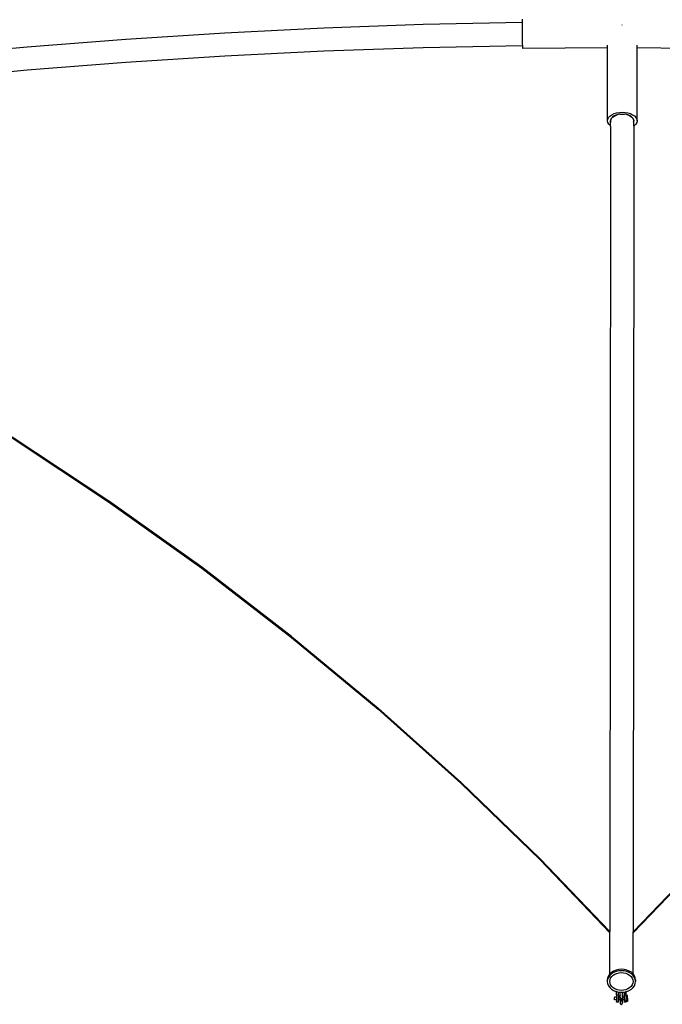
# Model space of a CAD drawing. Extents: x -123 to 135, y -112 to 118.
# Tile 2 of 4: x -57 to 9, y -100 to 1. Entities that reach past the tile are written whole.
import ezdxf

# ---------------------------------------------------------------- set-up
doc = ezdxf.new("R2010")
doc.units = 0
doc.header["$MEASUREMENT"] = 0
doc.layers.get('0').update_dxf_attribs({"linetype": 'CONTINUOUS'})

msp = doc.modelspace()

# ---------------------------------------------------------------- linework, layer by layer
for p, q in [((-25.66, -0.27), (-15.51, 0.09)), ((-15.51, 0.09), (-5.35, 0.3)), ((-5.35, 0.52), (-5.35, 0.6)), ((-5.35, 0.39), (-5.35, 0.52)), ((-5.35, 0.3), (-5.35, 0.39)), ((-5.35, 0.21), (-5.35, 0.3)), ((-5.35, -0.02), (-5.35, 0.21)), ((4.82, 0.05), (4.85, 0.05)), ((4.82, 0.05), (4.82, 0.05)), ((4.85, 0.05), (4.85, 0.05)), ((4.85, 0.05), (4.85, 0.05)), ((4.85, 0.05), (4.85, 0.05)), ((4.85, 0.05), (4.85, 0.05)), ((-45.89, -1.42), (-35.79, -0.77)), ((-35.79, -0.77), (-25.66, -0.27)), ((-5.35, -0.28), (-5.35, -0.02)), ((-5.35, -0.56), (-5.35, -0.28)), ((-5.35, -0.85), (-5.35, -0.56)), ((-5.35, -1.15), (-5.35, -0.85)), ((-55.97, -2.21), (-45.89, -1.42)), ((-5.34, -1.43), (-5.35, -1.15)), ((-5.34, -1.69), (-5.34, -1.43)), ((-5.34, -1.93), (-5.34, -1.69)), ((-5.33, -2.07), (-5.34, -1.93)), ((-66, -3.14), (-55.97, -2.21)), ((-35.79, -3.15), (-25.66, -2.64)), ((-25.66, -2.64), (-15.51, -2.29)), ((-15.51, -2.29), (-5.35, -2.07)), ((-5.35, -2.07), (-5.33, -2.07)), ((-5.33, -2.12), (-5.33, -2.07)), ((-5.33, -2.26), (-5.33, -2.12)), ((-5.33, -2.35), (-5.33, -2.26)), ((-5.32, -2.39), (-5.33, -2.35)), ((3.34, -2.33), (-5.32, -2.39)), ((3.34, -2.33), (3.34, -2.03)), ((3.34, -9.78), (3.34, -2.33)), ((3.37, -2.33), (3.34, -2.33)), ((6.36, -2.33), (6.33, -2.33)), ((6.36, -2.33), (6.36, -2.03)), ((14.96, -2.42), (6.36, -2.33)), ((6.36, -9.78), (6.36, -2.33)), ((-55.97, -4.58), (-45.9, -3.79)), ((-45.9, -3.79), (-35.79, -3.15)), ((-66.01, -5.52), (-55.97, -4.58)), ((3.78, -9.16), (4.01, -9.05)), ((4.01, -9.05), (4.27, -8.97)), ((4.27, -8.97), (4.55, -8.92)), ((4.55, -8.92), (4.84, -8.9)), ((4.84, -8.9), (5.14, -8.92)), ((5.14, -8.92), (5.42, -8.97)), ((5.42, -8.97), (5.68, -9.05)), ((5.68, -9.05), (5.91, -9.16)), ((3.34, -9.78), (3.37, -9.61)), ((3.37, -9.96), (3.34, -9.78)), ((3.37, -9.61), (3.45, -9.45)), ((3.46, -10.12), (3.37, -9.96)), ((3.45, -9.45), (3.59, -9.3)), ((3.59, -9.3), (3.78, -9.16)), ((3.68, -9.66), (3.66, -9.78)), ((3.66, -9.79), (3.68, -9.66)), ((3.66, -9.78), (3.66, -9.79)), ((3.66, -9.79), (3.68, -9.91)), ((3.66, -9.8), (3.66, -9.79)), ((3.68, -9.93), (3.66, -9.8)), ((3.66, -10.32), (3.66, -9.8)), ((3.75, -9.52), (3.68, -9.65)), ((3.68, -9.66), (3.75, -9.53)), ((3.68, -9.65), (3.68, -9.66)), ((3.86, -9.4), (3.75, -9.52)), ((3.75, -9.53), (3.86, -9.4)), ((4.01, -9.29), (3.86, -9.4)), ((3.86, -9.4), (4.01, -9.3)), ((4.19, -9.21), (4.01, -9.29)), ((4.01, -9.3), (4.19, -9.21)), ((4.39, -9.14), (4.19, -9.21)), ((4.19, -9.21), (4.39, -9.14)), ((4.61, -9.1), (4.39, -9.14)), ((4.61, -9.1), (4.85, -9.09)), ((4.85, -9.09), (5.08, -9.1)), ((5.3, -9.14), (5.08, -9.1)), ((5.51, -9.21), (5.3, -9.14)), ((5.3, -9.14), (5.51, -9.21)), ((5.69, -9.29), (5.51, -9.21)), ((5.51, -9.21), (5.69, -9.3)), ((5.83, -9.4), (5.69, -9.29)), ((5.69, -9.3), (5.83, -9.4)), ((5.94, -9.52), (5.83, -9.4)), ((5.83, -9.4), (5.94, -9.52)), ((5.91, -9.16), (6.1, -9.29)), ((6.01, -9.65), (5.94, -9.52)), ((5.94, -9.52), (6.01, -9.66)), ((6.01, -9.66), (6.01, -9.65)), ((6.04, -9.78), (6.01, -9.66)), ((6.01, -9.66), (6.03, -9.79)), ((6.04, -9.79), (6.01, -9.93)), ((6.01, -9.92), (6.03, -9.79)), ((6.01, -9.92), (6.01, -9.92)), ((6.01, -9.93), (6.01, -9.93)), ((6.03, -9.79), (6.04, -9.78)), ((6.03, -9.79), (6.04, -9.79)), ((6.04, -10.32), (6.04, -9.79)), ((6.1, -9.29), (6.24, -9.45)), ((6.24, -9.45), (6.33, -9.61)), ((6.33, -9.95), (6.24, -10.12)), ((6.33, -9.61), (6.36, -9.78)), ((6.36, -9.78), (6.33, -9.95)), ((3.6, -10.27), (3.46, -10.12)), ((3.66, -10.32), (3.58, -92.72)), ((3.66, -10.32), (3.6, -10.27)), ((3.68, -10.33), (3.66, -10.32)), ((6.04, -10.32), (5.96, -92.74)), ((6.04, -10.32), (6.01, -10.34)), ((6.1, -10.27), (6.04, -10.32)), ((6.24, -10.12), (6.1, -10.27)), ((-57.52, -42.1), (-47.75, -48.58)), ((-57.52, -42.2), (-47.66, -48.75)), ((-47.75, -48.58), (-47.66, -48.64)), ((-38.13, -55.45), (-47.66, -48.64)), ((-47.66, -48.75), (-38.13, -55.56)), ((-28.95, -62.53), (-38.13, -55.45)), ((-38.13, -55.56), (-28.95, -62.64)), ((-28.95, -62.53), (-20.12, -69.86)), ((-28.95, -62.64), (-20.12, -69.97)), ((-11.65, -77.44), (-20.12, -69.86)), ((-20.12, -69.97), (-11.65, -77.55)), ((-3.56, -85.27), (-11.65, -77.44)), ((-11.65, -77.55), (-3.56, -85.37)), ((3.58, -92.72), (-3.56, -85.27)), ((-3.56, -85.37), (3.58, -92.83)), ((13.12, -85.27), (5.96, -92.74)), ((5.96, -92.85), (13.12, -85.38)), ((3.57, -97.04), (3.58, -92.83)), ((3.58, -92.83), (3.58, -92.72)), ((5.95, -97.05), (5.96, -92.85)), ((5.96, -92.85), (5.96, -92.74)), ((4.21, -96.65), (3.96, -96.75)), ((4.48, -96.58), (4.21, -96.65)), ((4.76, -96.56), (4.48, -96.58)), ((5.04, -96.58), (4.76, -96.56)), ((5.31, -96.65), (5.04, -96.58)), ((5.56, -96.75), (5.31, -96.65)), ((3.35, -97.45), (3.32, -97.67)), ((3.35, -97.61), (3.32, -97.83)), ((3.32, -97.67), (3.32, -97.83)), ((3.43, -97.25), (3.35, -97.45)), ((3.43, -97.41), (3.35, -97.61)), ((3.56, -97.05), (3.43, -97.25)), ((3.56, -97.21), (3.43, -97.41)), ((3.57, -97.04), (3.56, -97.05)), ((3.74, -97.05), (3.56, -97.21)), ((3.74, -96.89), (3.57, -97.04)), ((3.57, -97.83), (3.6, -97.65)), ((3.6, -97.65), (3.66, -97.48)), ((3.66, -97.48), (3.77, -97.32)), ((3.96, -96.75), (3.74, -96.89)), ((3.96, -96.91), (3.74, -97.05)), ((3.77, -97.32), (3.92, -97.18)), ((3.92, -97.18), (4.1, -97.07)), ((4.21, -96.81), (3.96, -96.91)), ((4.1, -97.07), (4.3, -96.99)), ((4.48, -96.74), (4.21, -96.81)), ((4.3, -96.99), (4.53, -96.93)), ((4.76, -96.72), (4.48, -96.74)), ((4.53, -96.93), (4.76, -96.92)), ((5.04, -96.74), (4.76, -96.72)), ((4.76, -96.92), (4.99, -96.93)), ((4.99, -96.93), (5.21, -96.98)), ((5.31, -96.81), (5.04, -96.74)), ((5.21, -96.98), (5.42, -97.07)), ((5.56, -96.91), (5.31, -96.81)), ((5.42, -97.07), (5.6, -97.18)), ((5.78, -96.88), (5.56, -96.75)), ((5.78, -97.05), (5.56, -96.91)), ((5.6, -97.18), (5.75, -97.32)), ((5.75, -97.32), (5.86, -97.48)), ((5.95, -97.05), (5.78, -96.88)), ((5.96, -97.21), (5.78, -97.05)), ((5.86, -97.48), (5.92, -97.65)), ((5.92, -97.65), (5.95, -97.83)), ((5.96, -97.05), (5.95, -97.05)), ((6.09, -97.24), (5.96, -97.05)), ((6.09, -97.4), (5.96, -97.21)), ((6.17, -97.45), (6.09, -97.24)), ((6.17, -97.61), (6.09, -97.4)), ((6.2, -97.67), (6.17, -97.45)), ((6.19, -97.75), (6.17, -97.61)), ((6.19, -97.75), (6.2, -97.67)), ((6.2, -97.67), (6.2, -97.83)), ((3.32, -97.83), (3.35, -98.04)), ((3.35, -98.04), (3.43, -98.25)), ((3.43, -98.25), (3.57, -98.44)), ((3.6, -98.01), (3.57, -97.83)), ((3.57, -98.44), (3.75, -98.61)), ((3.66, -98.18), (3.6, -98.01)), ((3.77, -98.33), (3.66, -98.18)), ((3.75, -98.61), (3.96, -98.75)), ((3.92, -98.47), (3.77, -98.33)), ((4.1, -98.59), (3.92, -98.47)), ((4.31, -98.67), (4.1, -98.59)), ((4.53, -98.72), (4.31, -98.67)), ((5.22, -98.67), (4.99, -98.72)), ((5.42, -98.58), (5.22, -98.67)), ((5.6, -98.47), (5.42, -98.58)), ((5.56, -98.74), (5.78, -98.61)), ((5.75, -98.33), (5.6, -98.47)), ((5.86, -98.17), (5.75, -98.33)), ((5.78, -98.61), (5.96, -98.44)), ((5.93, -98), (5.86, -98.17)), ((5.95, -97.83), (5.93, -98)), ((5.96, -98.44), (6.09, -98.25)), ((6.09, -98.25), (6.17, -98.04)), ((6.17, -98.04), (6.2, -97.83)), ((6.2, -97.83), (6.19, -97.75)), ((3.96, -98.75), (4.21, -98.85)), ((4.06, -99.41), (4.06, -99.41)), ((4.26, -99.41), (4.06, -99.41)), ((4.06, -99.42), (4.06, -99.41)), ((4.06, -99.41), (4.06, -99.41)), ((4.06, -99.43), (4.06, -99.42)), ((4.06, -99.43), (4.06, -99.46)), ((4.06, -99.47), (4.06, -99.46)), ((4.06, -99.49), (4.06, -99.47)), ((4.06, -99.56), (4.06, -99.49)), ((4.06, -99.59), (4.06, -99.56)), ((4.06, -99.6), (4.06, -99.59)), ((4.06, -99.67), (4.06, -99.6)), ((4.06, -99.68), (4.06, -99.67)), ((4.06, -99.69), (4.06, -99.68)), ((4.06, -99.7), (4.06, -99.69)), ((4.06, -99.7), (4.06, -99.71)), ((4.06, -99.7), (4.06, -99.7)), ((4.26, -99.71), (4.06, -99.71)), ((4.21, -98.85), (4.26, -98.86)), ((4.26, -99.2), (4.26, -98.86)), ((4.26, -98.86), (4.45, -98.9)), ((4.26, -99.2), (4.45, -99.2)), ((4.26, -99.2), (4.26, -99.41)), ((4.26, -99.41), (4.26, -99.71)), ((4.26, -99.71), (4.26, -99.9)), ((4.45, -99.15), (4.45, -98.9)), ((4.45, -98.9), (4.48, -98.91)), ((4.45, -99.15), (4.45, -99.15)), ((4.45, -99.15), (4.45, -99.15)), ((4.45, -99.15), (4.45, -99.15)), ((4.45, -99.2), (4.45, -99.15)), ((4.45, -99.24), (4.45, -99.2)), ((4.45, -99.24), (4.45, -99.24)), ((4.45, -99.24), (4.45, -99.37)), ((4.45, -99.37), (4.45, -99.37)), ((4.45, -99.41), (4.45, -99.37)), ((4.45, -99.41), (4.45, -99.41)), ((4.45, -99.41), (4.45, -99.41)), ((4.45, -99.41), (4.45, -99.42)), ((4.45, -99.41), (4.62, -99.41)), ((4.45, -99.42), (4.45, -99.43)), ((4.45, -99.43), (4.45, -99.42)), ((4.45, -99.46), (4.45, -99.43)), ((4.45, -99.46), (4.45, -99.43)), ((4.62, -99.43), (4.45, -99.43)), ((4.45, -99.46), (4.45, -99.47)), ((4.45, -99.46), (4.45, -99.47)), ((4.45, -99.47), (4.45, -99.49)), ((4.45, -99.49), (4.45, -99.47)), ((4.45, -99.52), (4.45, -99.49)), ((4.45, -99.52), (4.45, -99.49)), ((4.45, -99.56), (4.45, -99.52)), ((4.45, -99.56), (4.45, -99.58)), ((4.45, -99.56), (4.45, -99.56)), ((4.45, -99.58), (4.45, -99.56)), ((4.45, -99.56), (4.45, -99.56)), ((4.45, -99.58), (4.45, -99.59)), ((4.45, -99.59), (4.45, -99.6)), ((4.45, -99.64), (4.45, -99.6)), ((4.45, -99.67), (4.45, -99.64)), ((4.45, -99.67), (4.45, -99.68)), ((4.45, -99.67), (4.45, -99.67)), ((4.45, -99.68), (4.45, -99.68)), ((4.45, -99.68), (4.45, -99.69)), ((4.45, -99.69), (4.45, -99.7)), ((4.45, -99.71), (4.45, -99.7)), ((4.45, -99.7), (4.45, -99.7)), ((4.62, -99.71), (4.45, -99.71)), ((4.45, -99.76), (4.45, -99.71)), ((4.48, -98.91), (4.62, -98.92)), ((4.76, -98.74), (4.53, -98.72)), ((4.62, -99.2), (4.62, -98.92)), ((4.62, -98.92), (4.63, -98.92)), ((4.62, -99.2), (4.63, -98.92)), ((4.63, -99.21), (4.62, -99.2)), ((4.63, -99.21), (4.62, -99.22)), ((4.62, -99.22), (4.62, -99.23)), ((4.62, -99.22), (4.62, -99.22)), ((4.62, -99.23), (4.62, -99.24)), ((4.62, -99.24), (4.62, -99.24)), ((4.62, -99.24), (4.63, -99.25)), ((4.62, -99.26), (4.63, -99.25)), ((4.62, -99.32), (4.62, -99.26)), ((4.62, -99.38), (4.62, -99.32)), ((4.63, -99.41), (4.62, -99.32)), ((4.62, -99.41), (4.62, -99.38)), ((4.62, -99.43), (4.62, -99.41)), ((4.63, -99.41), (4.62, -99.41)), ((4.63, -99.43), (4.62, -99.43)), ((4.62, -99.43), (4.62, -99.43)), ((4.62, -99.43), (4.62, -99.7)), ((4.62, -99.71), (4.62, -99.7)), ((4.62, -99.76), (4.62, -99.71)), ((4.66, -99.71), (4.62, -99.71)), ((4.63, -98.92), (4.76, -98.93)), ((4.63, -99.21), (4.63, -99.21)), ((4.63, -99.25), (4.63, -99.25)), ((4.63, -99.43), (4.63, -99.41)), ((4.63, -99.55), (4.63, -99.43)), ((4.63, -99.55), (4.88, -99.55)), ((4.63, -99.56), (4.63, -99.55)), ((4.63, -99.56), (4.63, -99.56)), ((4.63, -99.56), (4.63, -99.57)), ((4.63, -99.57), (4.63, -99.57)), ((4.63, -99.57), (4.63, -99.58)), ((4.63, -99.58), (4.63, -99.58)), ((4.63, -99.58), (4.88, -99.58)), ((4.63, -99.58), (4.63, -99.58)), ((4.71, -99.71), (4.67, -99.71)), ((4.77, -99.71), (4.72, -99.71)), ((4.99, -98.72), (4.76, -98.74)), ((4.76, -98.93), (4.88, -98.92)), ((4.82, -99.71), (4.78, -99.71)), ((4.88, -99.71), (4.83, -99.71)), ((4.88, -98.92), (5.04, -98.91)), ((4.88, -99.2), (4.88, -98.92)), ((4.88, -98.92), (4.88, -99.21)), ((4.88, -98.92), (4.88, -98.92)), ((4.88, -98.92), (4.88, -98.92)), ((4.88, -99.21), (4.88, -98.92)), ((4.88, -99.21), (4.88, -99.2)), ((4.88, -99.22), (4.88, -99.21)), ((4.88, -99.22), (4.88, -99.22)), ((4.88, -99.23), (4.88, -99.22)), ((4.88, -99.24), (4.88, -99.23)), ((4.88, -99.24), (4.88, -99.24)), ((4.88, -99.25), (4.88, -99.24)), ((4.88, -99.26), (4.88, -99.25)), ((4.88, -99.26), (4.88, -99.25)), ((4.88, -99.26), (4.88, -99.41)), ((4.88, -99.38), (4.88, -99.26)), ((4.88, -99.41), (4.88, -99.38)), ((4.88, -99.43), (4.88, -99.41)), ((4.88, -99.41), (4.88, -99.41)), ((4.88, -99.41), (4.88, -99.43)), ((5.06, -99.41), (4.88, -99.41)), ((4.88, -99.43), (4.88, -99.5)), ((4.88, -99.43), (4.88, -99.43)), ((5.06, -99.43), (4.88, -99.43)), ((4.88, -99.43), (4.88, -99.43)), ((4.88, -99.49), (4.88, -99.46)), ((4.88, -99.54), (4.88, -99.5)), ((4.88, -99.54), (4.88, -99.55)), ((4.88, -99.56), (4.88, -99.55)), ((4.88, -99.55), (4.88, -99.55)), ((4.88, -99.57), (4.88, -99.56)), ((4.88, -99.56), (4.88, -99.56)), ((4.88, -99.6), (4.88, -99.56)), ((4.88, -99.58), (4.88, -99.57)), ((4.88, -99.57), (4.88, -99.57)), ((4.88, -99.58), (4.88, -99.58)), ((4.88, -99.58), (4.88, -99.58)), ((4.88, -99.58), (4.88, -99.71)), ((4.88, -99.7), (4.88, -99.67)), ((4.88, -99.71), (4.88, -99.7)), ((4.88, -99.76), (4.88, -99.71)), ((4.88, -99.71), (4.88, -99.71)), ((4.88, -99.71), (4.88, -99.76)), ((5.06, -99.71), (4.88, -99.71)), ((5.04, -98.91), (5.06, -98.91)), ((5.06, -98.91), (5.25, -98.86)), ((5.06, -98.91), (5.06, -99.2)), ((5.06, -99.2), (5.25, -99.2)), ((5.06, -99.41), (5.06, -99.2)), ((5.06, -99.41), (5.06, -99.43)), ((5.06, -99.71), (5.06, -99.43)), ((5.06, -99.71), (5.06, -99.9)), ((5.25, -98.86), (5.31, -98.85)), ((5.25, -98.88), (5.25, -98.86)), ((5.25, -99.2), (5.25, -98.88)), ((5.25, -99.24), (5.25, -99.2)), ((5.25, -99.24), (5.25, -99.24)), ((5.25, -99.25), (5.25, -99.24)), ((5.25, -99.25), (5.25, -99.26)), ((5.39, -99.25), (5.25, -99.25)), ((5.25, -99.26), (5.25, -99.27)), ((5.25, -99.27), (5.25, -99.3)), ((5.25, -99.27), (5.25, -99.27)), ((5.25, -99.27), (5.25, -99.27)), ((5.25, -99.27), (5.25, -99.3)), ((5.25, -99.36), (5.25, -99.3)), ((5.25, -99.42), (5.25, -99.36)), ((5.25, -99.42), (5.25, -99.46)), ((5.25, -99.46), (5.25, -99.49)), ((5.25, -99.49), (5.25, -99.56)), ((5.25, -99.57), (5.25, -99.56)), ((5.25, -99.65), (5.25, -99.57)), ((5.25, -99.65), (5.25, -99.67)), ((5.25, -99.67), (5.25, -99.72)), ((5.31, -98.85), (5.56, -98.74)), ((5.39, -99.26), (5.39, -99.25)), ((5.39, -99.27), (5.39, -99.26)), ((5.39, -99.29), (5.39, -99.27)), ((5.39, -99.3), (5.39, -99.29)), ((5.39, -99.33), (5.39, -99.3)), ((5.39, -99.35), (5.39, -99.33)), ((5.39, -99.39), (5.39, -99.35)), ((5.39, -99.42), (5.39, -99.39)), ((5.39, -99.46), (5.39, -99.42)), ((5.39, -99.49), (5.39, -99.46)), ((5.39, -99.54), (5.39, -99.49)), ((5.39, -99.54), (5.39, -99.57)), ((5.39, -99.57), (5.39, -99.62)), ((5.39, -99.62), (5.39, -99.65)), ((5.39, -99.65), (5.39, -99.69)), ((5.39, -99.69), (5.39, -99.72)), ((4.26, -99.94), (4.26, -99.9)), ((4.26, -99.95), (4.26, -99.94)), ((4.45, -99.95), (4.26, -99.95)), ((4.45, -99.84), (4.45, -99.76)), ((4.45, -99.88), (4.45, -99.84)), ((4.45, -99.9), (4.45, -99.88)), ((4.45, -99.93), (4.45, -99.9)), ((4.45, -99.93), (4.45, -99.94)), ((4.45, -99.95), (4.45, -99.94)), ((4.62, -99.77), (4.62, -99.76)), ((4.62, -99.77), (4.62, -99.81)), ((4.62, -99.81), (4.62, -99.82)), ((4.62, -99.82), (4.62, -99.86)), ((4.62, -99.86), (4.62, -99.87)), ((4.62, -99.87), (4.62, -99.89)), ((4.62, -99.89), (4.62, -99.91)), ((4.62, -99.91), (4.62, -99.93)), ((4.62, -99.93), (4.62, -99.94)), ((4.62, -99.94), (4.62, -99.96)), ((4.63, -99.95), (4.62, -99.96)), ((4.62, -99.96), (4.62, -99.96)), ((4.62, -99.96), (4.63, -99.97)), ((4.62, -99.98), (4.62, -99.97)), ((4.63, -99.97), (4.62, -99.97)), ((4.62, -99.98), (4.62, -99.99)), ((4.62, -99.98), (4.62, -99.98)), ((4.62, -99.99), (4.62, -100)), ((4.62, -99.99), (4.62, -99.99)), ((4.62, -100), (4.63, -100.01)), ((4.64, -99.91), (4.63, -99.92)), ((4.63, -99.92), (4.63, -99.93)), ((4.63, -99.93), (4.63, -99.94)), ((4.63, -99.94), (4.63, -99.95)), ((4.63, -99.97), (4.63, -99.96)), ((4.63, -100.01), (4.63, -100.02)), ((4.63, -100.02), (4.63, -100.03)), ((4.63, -100.03), (4.63, -100.04)), ((4.63, -100.04), (4.63, -100.05)), ((4.63, -100.05), (4.64, -100.06)), ((4.65, -99.89), (4.64, -99.9)), ((4.64, -99.9), (4.64, -99.91)), ((4.64, -99.9), (4.64, -99.9)), ((4.64, -100.06), (4.64, -100.07)), ((4.64, -100.07), (4.64, -100.08)), ((4.64, -100.08), (4.65, -100.09)), ((4.66, -99.87), (4.65, -99.88)), ((4.65, -99.88), (4.65, -99.89)), ((4.65, -100.09), (4.66, -100.1)), ((4.65, -100.09), (4.65, -100.09)), ((4.66, -99.86), (4.66, -99.87)), ((4.66, -100.1), (4.66, -100.11)), ((4.66, -100.11), (4.67, -100.12)), ((4.68, -99.85), (4.67, -99.86)), ((4.67, -99.86), (4.67, -99.86)), ((4.67, -100.12), (4.68, -100.12)), ((4.68, -99.84), (4.68, -99.85)), ((4.69, -99.84), (4.68, -99.84)), ((4.68, -100.12), (4.68, -100.13)), ((4.68, -100.13), (4.69, -100.14)), ((4.7, -99.83), (4.69, -99.84)), ((4.69, -100.14), (4.7, -100.14)), ((4.71, -99.83), (4.7, -99.83)), ((4.7, -100.14), (4.71, -100.14)), ((4.71, -99.83), (4.71, -99.83)), ((4.71, -100.14), (4.71, -100.15)), ((4.71, -100.15), (4.72, -100.15)), ((4.73, -99.82), (4.72, -99.82)), ((4.72, -100.15), (4.73, -100.15)), ((4.74, -99.82), (4.73, -99.82)), ((4.73, -100.15), (4.74, -100.16)), ((4.74, -99.82), (4.74, -99.82)), ((4.75, -99.82), (4.74, -99.82)), ((4.74, -100.16), (4.75, -100.16)), ((4.74, -100.16), (4.74, -100.16)), ((4.76, -99.82), (4.75, -99.82)), ((4.75, -100.16), (4.76, -100.16)), ((4.77, -99.82), (4.76, -99.82)), ((4.76, -100.16), (4.77, -100.16)), ((4.77, -100.16), (4.78, -100.15)), ((4.79, -99.82), (4.78, -99.82)), ((4.78, -100.15), (4.79, -100.15)), ((4.79, -99.82), (4.79, -99.82)), ((4.8, -99.83), (4.79, -99.82)), ((4.79, -100.15), (4.8, -100.14)), ((4.79, -100.15), (4.79, -100.15)), ((4.81, -99.83), (4.8, -99.83)), ((4.8, -100.14), (4.81, -100.14)), ((4.82, -99.84), (4.81, -99.83)), ((4.81, -100.14), (4.82, -100.14)), ((4.82, -99.84), (4.82, -99.84)), ((4.82, -100.13), (4.83, -100.12)), ((4.82, -100.14), (4.82, -100.13)), ((4.84, -99.86), (4.83, -99.85)), ((4.83, -100.12), (4.84, -100.12)), ((4.84, -99.86), (4.84, -99.86)), ((4.85, -99.87), (4.84, -99.86)), ((4.84, -100.11), (4.85, -100.1)), ((4.84, -100.12), (4.84, -100.11)), ((4.85, -99.88), (4.85, -99.87)), ((4.86, -99.89), (4.85, -99.88)), ((4.85, -100.09), (4.86, -100.09)), ((4.85, -100.1), (4.85, -100.09)), ((4.86, -99.9), (4.86, -99.89)), ((4.87, -99.9), (4.86, -99.9)), ((4.86, -100.08), (4.87, -100.07)), ((4.86, -100.09), (4.86, -100.08)), ((4.87, -99.91), (4.87, -99.9)), ((4.87, -99.92), (4.87, -99.91)), ((4.88, -99.93), (4.87, -99.92)), ((4.87, -100.05), (4.88, -100.04)), ((4.87, -100.06), (4.87, -100.05)), ((4.87, -100.07), (4.87, -100.06)), ((4.88, -99.77), (4.88, -99.76)), ((4.88, -99.77), (4.88, -99.81)), ((4.88, -99.81), (4.88, -99.82)), ((4.88, -99.82), (4.88, -99.86)), ((4.88, -99.86), (4.88, -99.87)), ((4.88, -99.87), (4.88, -99.89)), ((4.88, -99.89), (4.88, -99.91)), ((4.88, -99.91), (4.88, -99.93)), ((4.88, -99.94), (4.88, -99.93)), ((4.88, -99.93), (4.88, -99.94)), ((4.88, -99.95), (4.88, -99.94)), ((4.88, -99.94), (4.88, -99.96)), ((4.88, -99.96), (4.88, -99.95)), ((4.88, -99.96), (4.88, -99.96)), ((4.88, -99.96), (4.88, -99.97)), ((4.88, -99.98), (4.88, -99.97)), ((4.88, -99.97), (4.88, -99.97)), ((4.88, -99.98), (4.88, -99.98)), ((4.88, -99.98), (4.88, -99.98)), ((4.88, -99.98), (4.88, -99.99)), ((4.88, -100), (4.88, -99.99)), ((4.88, -99.99), (4.88, -99.99)), ((4.88, -100), (4.88, -100)), ((4.88, -100.01), (4.88, -100)), ((4.88, -100.02), (4.88, -100.01)), ((4.88, -100.01), (4.88, -100.01)), ((4.88, -100.03), (4.88, -100.02)), ((4.88, -100.04), (4.88, -100.03)), ((5.06, -99.9), (5.06, -99.94)), ((5.06, -99.95), (5.06, -99.94)), ((5.25, -99.95), (5.06, -99.95)), ((5.25, -99.72), (5.25, -99.76)), ((5.25, -99.78), (5.25, -99.76)), ((5.25, -99.82), (5.25, -99.78)), ((5.25, -99.82), (5.25, -99.84)), ((5.25, -99.84), (5.25, -99.85)), ((5.25, -99.86), (5.25, -99.85)), ((5.39, -99.86), (5.25, -99.86)), ((5.25, -99.88), (5.25, -99.86)), ((5.25, -99.9), (5.25, -99.88)), ((5.25, -99.93), (5.25, -99.9)), ((5.25, -99.94), (5.25, -99.93)), ((5.25, -99.94), (5.25, -99.95)), ((5.39, -99.72), (5.39, -99.76)), ((5.39, -99.76), (5.39, -99.78)), ((5.39, -99.78), (5.39, -99.81)), ((5.39, -99.81), (5.39, -99.83)), ((5.39, -99.83), (5.39, -99.84)), ((5.39, -99.84), (5.39, -99.85)), ((5.39, -99.85), (5.39, -99.86))]:
    msp.add_line(p, q)

doc.saveas('drawing.dxf')
